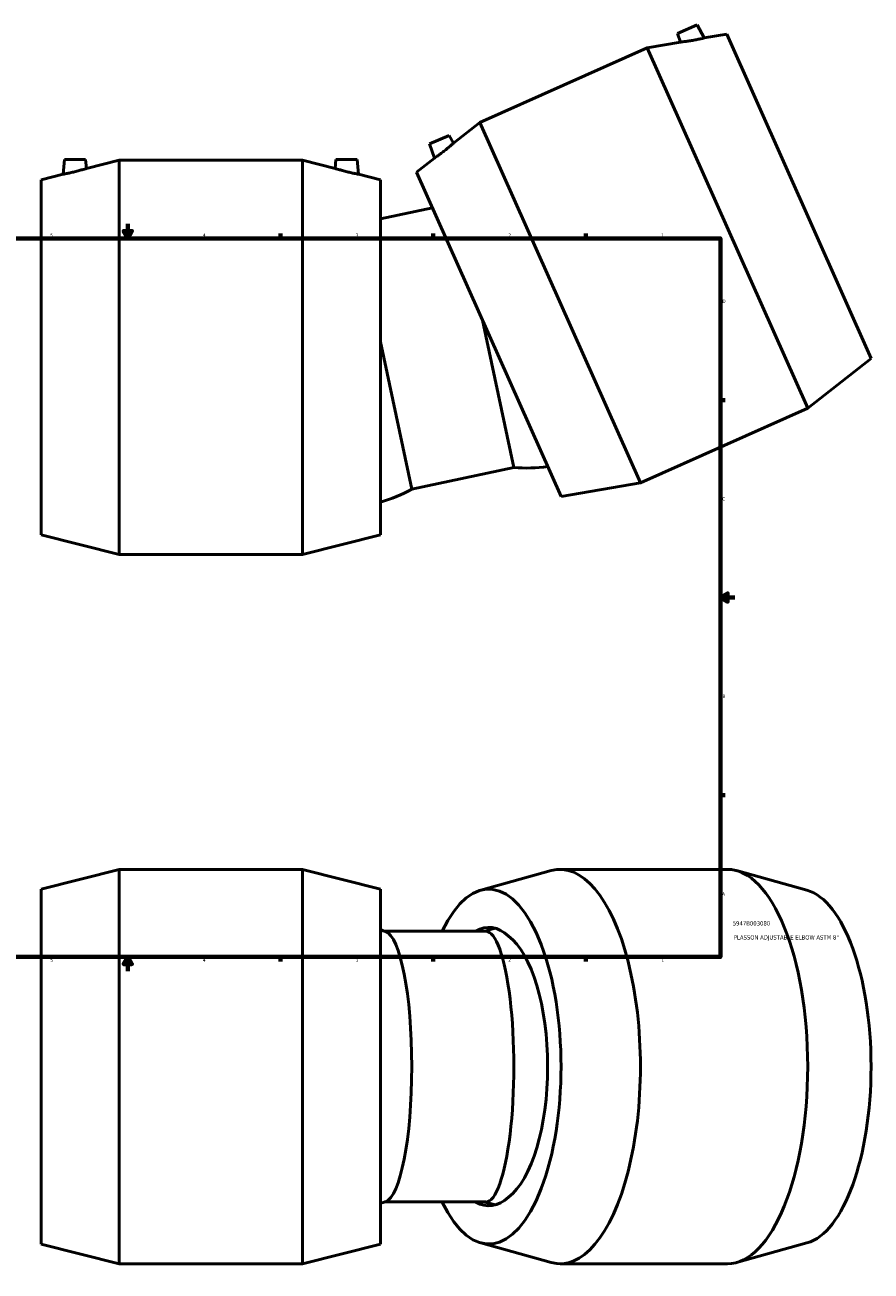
# Model space of a CAD drawing. Header units: inches. Extents: x -7.4 to 79.1, y -34.7 to 58.8.
# Tile 3 of 6: x 14.1 to 37.7, y -7.7 to 26.9. Entities that reach past the tile are written whole.
import ezdxf

# ---------------------------------------------------------------- set-up
doc = ezdxf.new("R2010")
doc.units = ezdxf.units.IN
doc.header["$MEASUREMENT"] = 0
for name, color, linetype, lineweight in [('Border (ANSI)', 7, 'Continuous', 70), ('Title (ANSI)', 7, 'Continuous', 50), ('Visible (ANSI)', 7, 'Continuous', 50)]:
    doc.layers.add(name, color=color, linetype=linetype, lineweight=lineweight)
doc.styles.add('Note Text (ANSI)', font='tahoma.ttf')
doc.styles.add('Text Style29', font='tahoma.ttf')

# ---------------------------------------------------------------- blocks, each defined once
blk = doc.blocks.new('Borders Default Border')
at = {"layer": 'Border (ANSI)'}
for p, q in [((4.25, 21), (4.25, 21.134)), ((8.5, 21), (8.5, 21.134)), ((12.75, 21), (12.75, 21.134)), ((21.25, 21), (21.25, 21.134)), ((25.5, 21), (25.5, 21.134)), ((29.75, 21), (29.75, 21.134)), ((0.5, 16.5), (0.366, 16.5)), ((33.5, 16.5), (33.634, 16.5)), ((0.5, 5.5), (0.366, 5.5)), ((33.5, 5.5), (33.634, 5.5)), ((4.25, 1), (4.25, 0.866)), ((8.5, 1), (8.5, 0.866)), ((12.75, 1), (12.75, 0.866)), ((21.25, 1), (21.25, 0.866)), ((25.5, 1), (25.5, 0.866)), ((29.75, 1), (29.75, 0.866))]:
    blk.add_line(p, q, dxfattribs=at)
at = {"layer": 'Border (ANSI)', "flags": 128}
for points in [[(17, 21.4), (17, 21), (16.885, 21.2), (17.115, 21.2), (17, 21)], [(0.5, 1), (0.5, 21), (33.5, 21), (33.5, 1), (0.5, 1)], [(0.1, 11), (0.5, 11), (0.3, 11.115), (0.3, 10.885), (0.5, 11)], [(33.9, 11), (33.5, 11), (33.7, 11.115), (33.7, 10.885), (33.5, 11)], [(17, 0.6), (17, 1), (16.885, 0.8), (17.115, 0.8), (17, 1)]]:
    blk.add_lwpolyline(points, dxfattribs=at)
at = {"layer": 'Border (ANSI)', "color": 5, "true_color": 0x0000ff, "char_height": 0.0945, "attachment_point": 7, "style": 'Note Text (ANSI)'}
for s, insert in [('8', (2.094, 21.038)), ('7', (6.346, 21.04)), ('6', (10.595, 21.038)), ('5', (14.847, 21.038)), ('4', (19.092, 21.04)), ('3', (23.346, 21.038)), ('2', (27.596, 21.04)), ('1', (31.854, 21.04)), ('D', (0.378, 19.203)), ('D', (33.553, 19.203)), ('C', (0.378, 13.701)), ('C', (33.552, 13.701)), ('B', (0.384, 8.203)), ('B', (33.558, 8.203)), ('A', (0.373, 2.703)), ('A', (33.547, 2.703)), ('8', (2.094, 0.863)), ('7', (6.346, 0.866)), ('6', (10.595, 0.864)), ('5', (14.847, 0.864)), ('4', (19.092, 0.866)), ('3', (23.346, 0.864)), ('2', (27.596, 0.866)), ('1', (31.854, 0.866))]:
    blk.add_mtext(s, dxfattribs=dict(at, insert=insert))
blk = doc.blocks.new('Title Blocks ANSI - Large')
at = {"layer": 'Title (ANSI)', "color": 5, "true_color": 0x0000ff, "style": 'Text Style29'}
for tag, p in [('PART_NUMBER_001', (0.341, 0.873)), ('DESCRIPTION_001', (0.369, 0.481))]:
    blk.add_attdef(tag, p, '', height=0.12, dxfattribs=at)

msp = doc.modelspace()

# ---------------------------------------------------------------- linework, layer by layer
at = {"layer": 'Visible (ANSI)'}
for p, q in [((32.849, 26.941), (32.309, 26.701)), ((32.849, 26.941), (33.05, 26.577)), ((32.391, 26.463), (31.463, 26.302)), ((32.309, 26.701), (32.391, 26.463)), ((33.674, 26.685), (33.05, 26.577)), ((37.693, 17.658), (33.674, 26.685)), ((26.806, 24.229), (31.463, 26.302)), ((35.929, 16.272), (31.463, 26.302)), ((26.066, 23.647), (26.806, 24.229)), ((31.272, 14.198), (26.806, 24.229)), ((25.404, 23.627), (25.944, 23.867)), ((25.404, 23.627), (25.54, 23.233)), ((25.944, 23.867), (26.066, 23.647)), ((15.239, 23.198), (15.202, 22.784)), ((15.239, 23.198), (15.829, 23.198)), ((15.829, 23.198), (15.851, 22.947)), ((15.851, 22.947), (16.764, 23.178)), ((16.764, 12.198), (16.764, 23.178)), ((16.764, 23.178), (21.862, 23.178)), ((21.862, 12.198), (21.862, 23.178)), ((22.775, 22.947), (21.862, 23.178)), ((22.797, 23.198), (22.775, 22.947)), ((23.388, 23.198), (22.797, 23.198)), ((23.388, 23.198), (23.424, 22.784)), ((25.042, 22.843), (25.54, 23.233)), ((14.589, 22.629), (15.202, 22.784)), ((14.589, 12.747), (14.589, 22.629)), ((24.037, 22.629), (23.424, 22.784)), ((24.037, 12.747), (24.037, 22.629)), ((29.062, 13.815), (25.042, 22.843)), ((25.485, 21.849), (24.037, 21.542)), ((26.878, 18.72), (27.749, 14.623)), ((24.037, 18.117), (24.908, 14.019)), ((37.693, 17.658), (35.929, 16.272)), ((31.272, 14.198), (35.929, 16.272)), ((27.749, 14.623), (24.908, 14.019)), ((29.062, 13.815), (31.272, 14.198)), ((14.589, 12.747), (16.764, 12.198)), ((24.037, 12.747), (21.862, 12.198)), ((16.764, 12.198), (21.862, 12.198)), ((14.589, 2.886), (16.764, 3.435)), ((16.764, -7.545), (16.764, 3.435)), ((16.764, 3.435), (21.862, 3.435)), ((21.862, -7.545), (21.862, 3.435)), ((24.037, 2.886), (21.862, 3.435)), ((26.826, 2.855), (28.788, 3.401)), ((29.039, 3.435), (33.696, 3.435)), ((35.909, 2.855), (33.947, 3.401)), ((14.589, -6.996), (14.589, 2.886)), ((24.037, -6.996), (24.037, 2.886)), ((26.965, 1.715), (24.15, 1.715)), ((26.965, -5.824), (24.15, -5.824)), ((14.589, -6.996), (16.764, -7.545)), ((24.037, -6.996), (21.862, -7.545)), ((26.826, -6.964), (28.788, -7.51)), ((35.909, -6.964), (33.947, -7.51)), ((16.764, -7.545), (21.862, -7.545)), ((29.039, -7.545), (33.696, -7.545))]:
    msp.add_line(p, q, dxfattribs=at)
for centre, start, end in [((28.105, 18.552), 264.8251, 278.5299), ((22.985, 17.464), 285.4701, 299.1749), ((22.985, -2.055), 72.429, 74.5299), ((28.105, -2.055), 102.7397, 107.1749), ((22.985, -2.055), 285.4701, 287.571), ((28.105, -2.055), 252.8251, 257.2603)]:
    msp.add_arc(centre, 3.946, start, end, dxfattribs=at)
for centre, major_axis, ratio, start_param, end_param in [((29.039, -2.055), (0, 5.49), 0.406737, 3.028973, 6.395805), ((27.052, -2.055), (0, 4.941), 0.406737, 2.438671, 6.986107), ((33.696, -2.055), (0, 5.49), 0.406737, 3.141593, 6.283185), ((35.683, -2.055), (0, 4.941), 0.406737, 3.254212, 6.170566), ((27.052, -2.055), (0, 3.875), 0.406737, 5.928781, 6.516338), ((24.124, -2.055), (0, -3.77), 0.207912, 0.065743, 3.07585), ((26.965, -2.055), (0, -3.77), 0.207912, 0, 3.141593), ((27.143, -2.055), (0, 3.803), 0.406737, 3.440797, 5.983981), ((27.052, -2.055), (0, -3.875), 0.406737, 6.050032, 6.63759)]:
    msp.add_ellipse(centre, major_axis=major_axis, ratio=ratio, start_param=start_param, end_param=end_param, dxfattribs=at)
for points, knots in [([(32.391, 26.463), (32.391, 26.463), (32.4, 26.464), (32.435, 26.468), (32.461, 26.471), (32.521, 26.479), (32.559, 26.485), (32.643, 26.497), (32.688, 26.504), (32.73, 26.512)], [3.770733, 3.770733, 3.770733, 3.770733, 4.085402, 4.085402, 4.400071, 4.400071, 4.725627, 4.725627, 5.051183, 5.051183, 5.051183, 5.051183]), ([(32.73, 26.512), (32.771, 26.519), (32.814, 26.527), (32.893, 26.543), (32.929, 26.55), (32.986, 26.562), (33.01, 26.568), (33.042, 26.575), (33.05, 26.577), (33.05, 26.577)], [0, 0, 0, 0, 0.314034, 0.314034, 0.628068, 0.628068, 0.936605, 0.936605, 1.245142, 1.245142, 1.245142, 1.245142]), ([(26.066, 23.647), (26.066, 23.647), (26.059, 23.641), (26.033, 23.618), (26.013, 23.601), (25.967, 23.561), (25.937, 23.536), (25.872, 23.483), (25.836, 23.454), (25.803, 23.427)], [3.770733, 3.770733, 3.770733, 3.770733, 4.085402, 4.085402, 4.400071, 4.400071, 4.725627, 4.725627, 5.051183, 5.051183, 5.051183, 5.051183]), ([(25.803, 23.427), (25.77, 23.402), (25.735, 23.375), (25.671, 23.327), (25.641, 23.305), (25.594, 23.271), (25.574, 23.257), (25.546, 23.238), (25.54, 23.233), (25.54, 23.233)], [0, 0, 0, 0, 0.314034, 0.314034, 0.628068, 0.628068, 0.936605, 0.936605, 1.245142, 1.245142, 1.245142, 1.245142]), ([(15.851, 22.947), (15.851, 22.947), (15.843, 22.945), (15.809, 22.934), (15.784, 22.927), (15.726, 22.909), (15.689, 22.899), (15.607, 22.876), (15.563, 22.864), (15.522, 22.854)], [3.770733, 3.770733, 3.770733, 3.770733, 4.085402, 4.085402, 4.400071, 4.400071, 4.725627, 4.725627, 5.051183, 5.051183, 5.051183, 5.051183]), ([(23.105, 22.854), (23.063, 22.864), (23.019, 22.876), (22.937, 22.899), (22.9, 22.909), (22.842, 22.927), (22.817, 22.934), (22.783, 22.945), (22.775, 22.947), (22.775, 22.947)], [0, 0, 0, 0, 0.325556, 0.325556, 0.651112, 0.651112, 0.965781, 0.965781, 1.28045, 1.28045, 1.28045, 1.28045]), ([(15.522, 22.854), (15.482, 22.844), (15.439, 22.834), (15.36, 22.816), (15.324, 22.808), (15.267, 22.796), (15.243, 22.791), (15.21, 22.785), (15.202, 22.784), (15.202, 22.784)], [0, 0, 0, 0, 0.314034, 0.314034, 0.628068, 0.628068, 0.936605, 0.936605, 1.245142, 1.245142, 1.245142, 1.245142]), ([(23.424, 22.784), (23.424, 22.784), (23.416, 22.785), (23.383, 22.791), (23.359, 22.796), (23.302, 22.808), (23.266, 22.816), (23.187, 22.834), (23.145, 22.844), (23.105, 22.854)], [3.806042, 3.806042, 3.806042, 3.806042, 4.114579, 4.114579, 4.423116, 4.423116, 4.737149, 4.737149, 5.051183, 5.051183, 5.051183, 5.051183])]:
    msp.add_open_spline(points, degree=3, knots=knots, dxfattribs=at)

# ---------------------------------------------------------------- block references
msp.add_blockref('Borders Default Border', (0, 0))
msp.add_blockref('Title Blocks ANSI - Large', (33.5, 1)).add_auto_attribs({'PART_NUMBER_001': '5947B003080', 'DESCRIPTION_001': "PLASSON ADJUSTABLE ELBOW ASTM 8''"})

doc.saveas('drawing.dxf')
